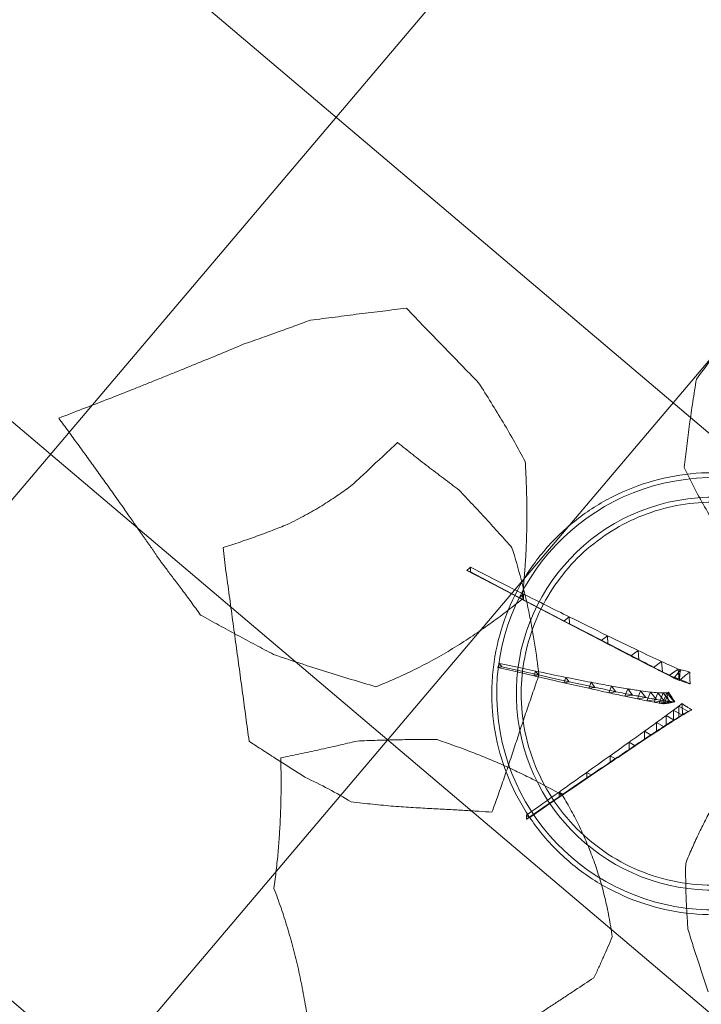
# Model space of a CAD drawing. Header units: millimetres. Extents: x 853417 to 929373, y -433185 to -369260.
# Tile 210 of 228: x 919704 to 920398, y -388933 to -387931. Entities that reach past the tile are written whole.
import ezdxf

# ---------------------------------------------------------------- set-up
doc = ezdxf.new("R2010")
doc.units = ezdxf.units.MM
doc.layers.add('I-FURN', color=7, linetype='Continuous', lineweight=9)
doc.layers.add('KOKO-FLOR-PATT', color=7, linetype='Continuous', lineweight=9)

# ---------------------------------------------------------------- blocks, each defined once
blk = doc.blocks.new('Furniture_Interior-Artwork-Decoration_Gotessons_Areca-Palm  - Default-V25-1 korrus_SA_kunstihanke plaan')
at = {"layer": 'I-FURN'}
for p, q in [((159.6, 90.9), (163.8, 92.8)), ((163.6, 88), (159.6, 90.9)), ((163.8, 92.8), (163.6, 88)), ((129.3, 73.5), (134.2, 75.8)), ((133.9, 70.2), (129.3, 73.5)), ((134.2, 75.8), (133.9, 70.2)), ((103.7, 58.8), (109.3, 61.5)), ((109.3, 61.5), (108.9, 55.1)), ((108.9, 55.1), (103.7, 58.8)), ((65.8, 37.5), (72.9, 40.9)), ((72.9, 40.9), (72.3, 32.9)), ((82.8, 47), (89.2, 50.1)), ((88.7, 42.9), (82.8, 47)), ((89.2, 50.1), (88.7, 42.9)), ((52, 29.9), (59.9, 33.7)), ((59.9, 33.7), (59.2, 24.9)), ((72.3, 32.9), (65.8, 37.5)), ((26.2, 16.3), (36.2, 21.1)), ((32.7, 19.6), (41.9, 24)), ((36.2, 21.1), (35.4, 10)), ((41.1, 24), (49.7, 28.1)), ((41.9, 24), (41.1, 13.7)), ((49, 18.6), (41.1, 24)), ((49.7, 28.1), (49, 18.6)), ((59.2, 24.9), (52, 29.9)), ((22.6, 14.6), (26.2, 16.3)), ((35.4, 10), (26.2, 16.3)), ((32.3, 19.2), (31.9, 19)), ((32.3, 19.2), (32.1, 16.6)), ((41.1, 13.7), (32.7, 19.6)), ((39, 5.4), (39.9, 5.3)), ((39.9, 5.3), (51.8, 6.2)), ((46.6, -4.5), (39.9, 5.3)), ((44, 4.6), (55.1, 5.4)), ((50.2, -4.6), (44, 4.6)), ((50, 6.5), (45.2, 6.2)), ((46.3, -1.1), (50, 6.5)), ((51.8, 6.2), (46.6, -4.5)), ((49.8, 3.4), (60.1, 4.1)), ((55.6, -5.2), (49.8, 3.4)), ((55.1, 5.4), (50.2, -4.6)), ((60.1, 4.1), (55.6, -5.2)), ((57.7, 1.5), (67.3, 2.2)), ((63.1, -6.5), (57.7, 1.5)), ((67.3, 2.2), (63.1, -6.5)), ((46.6, -4.5), (44.9, -4.8)), ((68.1, -1.2), (76.9, -0.5)), ((73.1, -8.5), (68.1, -1.2)), ((76.9, -0.5), (73.1, -8.5)), ((81.5, -4.8), (89.5, -4.2)), ((86, -11.5), (81.5, -4.8)), ((89.5, -4.2), (86, -11.5)), ((98.3, -9.5), (105.5, -8.9)), ((102.3, -15.6), (98.3, -9.5)), ((105.5, -8.9), (102.3, -15.6)), ((32.8, -16.1), (33, -16.2)), ((33, -16.2), (43, -21.7)), ((33.2, -27.7), (33, -16.2)), ((43, -21.7), (38.2, -18.8)), ((119.1, -15.5), (125.5, -15)), ((122.7, -20.9), (119.1, -15.5)), ((125.5, -15), (122.7, -20.9)), ((33.2, -27.7), (30.7, -26.5)), ((43, -21.7), (33.2, -27.7)), ((49.3, -26.1), (58.2, -31)), ((49.4, -36.5), (49.3, -26.1)), ((144.9, -23.1), (150.5, -22.6)), ((148, -27.9), (144.9, -23.1)), ((150.5, -22.6), (148, -27.9)), ((58.2, -31), (49.4, -36.5)), ((175.6, -32.4), (180.4, -32)), ((175.6, -32.4), (212.2, -43.6)), ((178.3, -36.6), (175.6, -32.4)), ((180.4, -32), (178.3, -36.6)), ((72.5, -40.3), (80.3, -44.6)), ((72.5, -49.6), (72.5, -40.3)), ((80.3, -44.6), (72.5, -49.6)), ((102.5, -67), (102.7, -58.9)), ((102.7, -58.9), (109.3, -62.5)), ((109.3, -62.5), (102.5, -67)), ((139.8, -89), (140.1, -82)), ((145.6, -85), (139.8, -89)), ((140.1, -82), (145.6, -85)), ((184.4, -115.7), (184.8, -109.8)), ((184.8, -109.8), (189.2, -112.2)), ((184.8, -109.8), (236.7, -142.3)), ((189.2, -112.2), (184.4, -115.7))]:
    blk.add_line(p, q, dxfattribs=at)
at = {"layer": 'I-FURN', "flags": 128}
for points in [[(159.6, 90.9), (177.5, 101.2), (195.3, 111.5)], [(198.7, 113.1), (181.2, 102.9), (163.8, 92.8)], [(195.3, 111.5), (196.2, 111.9), (197, 112.3), (197.9, 112.7), (198.7, 113.1)], [(198.6, 109), (197.8, 109.6), (197, 110.3), (196.1, 110.9), (195.3, 111.5)], [(198.7, 113.1), (198.7, 112.1), (198.7, 111), (198.6, 110), (198.6, 109)], [(129.3, 73.5), (144.5, 82.2), (159.6, 90.9)], [(163.8, 92.8), (149, 84.3), (134.2, 75.8)], [(25.1, 15.8), (24.5, 15.5), (23.9, 15.2), (23.3, 14.9), (22.6, 14.6)], [(30.4, 18.3), (29.1, 17.7), (27.7, 17), (26.4, 16.4), (25.1, 15.8)], [(27.7, 11.1), (27.9, 10.9), (28.1, 10.8), (28.3, 10.6), (28.5, 10.4)], [(28.5, 10.4), (29.4, 9.8), (30.2, 9.1), (31, 8.4), (31.8, 7.7)], [(30.7, 18.4), (30.6, 18.4), (30.5, 18.4), (30.5, 18.3), (30.4, 18.3)], [(31.9, 19), (31.6, 18.9), (31.3, 18.7), (31, 18.6), (30.7, 18.4)], [(31.8, 7.7), (31.9, 9), (32, 10.3), (32.1, 11.6), (32.1, 12.9)], [(32.1, 16.6), (32, 17.2), (32, 17.8), (31.9, 18.4), (31.9, 19)], [(32.1, 16), (32.1, 16.2), (32.1, 16.3), (32.1, 16.5), (32.1, 16.6)], [(32.1, 12.9), (32.1, 13.7), (32.1, 14.5), (32.1, 15.2), (32.1, 16)], [(39.1, 5.5), (39.1, 5.4), (39, 5.4), (39, 5.4), (39, 5.4)], [(39, 5.4), (40.5, 2.9), (41.9, 0.3), (43.4, -2.2), (44.9, -4.8)], [(45.2, 6.2), (43.7, 6), (42.1, 5.8), (40.6, 5.6), (39.1, 5.5)], [(46.3, -1.1), (46, 0.7), (45.7, 2.6), (45.5, 4.4), (45.2, 6.2)], [(44.9, -4.8), (44.9, -4.6), (45, -4.5), (45, -4.4), (45.1, -4.2)], [(45.1, -4.2), (45.4, -3.5), (45.7, -2.7), (46, -1.9), (46.3, -1.1)], [(22.1, -18.1), (22.1, -18.8), (22, -19.5), (22, -20.2), (22, -20.9)], [(22.1, -11.6), (27.5, -13.9), (33, -16.2)], [(23.8, -12.5), (23.4, -12.3), (22.9, -12), (22.5, -11.8), (22.1, -11.6)], [(26.5, -14), (25.9, -13.7), (25.2, -13.3), (24.5, -12.9), (23.8, -12.5)], [(31.6, -17), (30.3, -16.2), (29.1, -15.5), (27.8, -14.8), (26.5, -14)], [(26.5, -20.7), (27.8, -19.8), (29.1, -18.8), (30.3, -17.9), (31.6, -17)], [(32.8, -16.1), (32.5, -18.3), (32.1, -20.5), (31.7, -22.7), (31.3, -25)], [(43, -21.7), (39.2, -20.1), (35.4, -18.5), (31.6, -17)], [(32, -25.6), (33.6, -23.9), (35.1, -22.2), (36.7, -20.5), (38.2, -18.8)], [(38.2, -18.8), (36.9, -18.1), (35.5, -17.5), (34.2, -16.8), (32.8, -16.1)], [(33, -16.2), (35.5, -17.6), (38, -19), (40.5, -20.3), (43, -21.7)], [(33.2, -27.7), (33.1, -24.9), (33.1, -22), (33, -19.1), (33, -16.2)], [(21.7, -23.7), (22.9, -23), (24.1, -22.2), (25.3, -21.4), (26.5, -20.7)], [(22, -20.9), (21.9, -21.6), (21.8, -22.3), (21.8, -23), (21.7, -23.7)], [(31.3, -25), (31.2, -25.4), (31, -25.7), (30.9, -26.1), (30.7, -26.5)], [(30.7, -26.5), (31, -26.3), (31.4, -26.1), (31.7, -25.8), (32, -25.6)], [(43, -21.7), (40.5, -23.2), (38.1, -24.7), (35.6, -26.2), (33.2, -27.7)], [(144.9, -23.1), (160.3, -27.8), (175.6, -32.4)], [(180.4, -32), (165.5, -27.3), (150.5, -22.6)], [(214.3, -47.1), (196.3, -41.9), (178.3, -36.6)], [(216.2, -43.2), (198.3, -37.6), (180.4, -32)], [(212.2, -43.6), (213.2, -43.5), (214.2, -43.4), (215.2, -43.3), (216.2, -43.2)], [(214.3, -47.1), (213.8, -46.3), (213.2, -45.4), (212.7, -44.5), (212.2, -43.6)], [(216.2, -43.2), (215.7, -44.2), (215.2, -45.2), (214.8, -46.2), (214.3, -47.1)], [(102.7, -58.9), (121.4, -70.5), (140.1, -82)], [(145.6, -85), (127.5, -73.8), (109.3, -62.5)], [(140.1, -82), (162.5, -95.9), (184.8, -109.8)], [(189.2, -112.2), (167.4, -98.6), (145.6, -85)], [(236.2, -147), (210.3, -131.3), (184.4, -115.7)], [(240.1, -144), (214.6, -128.1), (189.2, -112.2)], [(236.2, -147), (236.4, -145.8), (236.5, -144.6), (236.6, -143.4), (236.7, -142.3)], [(240.1, -144), (239.1, -144.8), (238.1, -145.5), (237.2, -146.2), (236.2, -147)], [(236.7, -142.3), (237.6, -142.7), (238.4, -143.1), (239.2, -143.6), (240.1, -144)]]:
    blk.add_lwpolyline(points, dxfattribs=at)
at = {"layer": 'I-FURN'}
for points, knots in [([(460.6, 164), (458.6, 170.7), (454.8, 184.2), (450.7, 201.3), (447.7, 215.3), (445.6, 226), (443.7, 236.9), (442, 247.8), (440.5, 258.7), (438.7, 273.6), (436.8, 292.5), (435.3, 315.1), (434.6, 330.5), (434.3, 338.3)], [0, 0, 0, 0, 0.125, 0.25, 0.3125, 0.375, 0.4375, 0.5, 0.5625, 0.625, 0.75, 0.875, 1, 1, 1, 1]), ([(229.8, 328), (221.7, 323.4), (210, 316.8), (195, 308.4), (183.9, 302.2), (173.2, 296.3), (159.2, 288.5), (149.1, 282.9), (142.5, 279.3)], [0, 0, 0, 0, 0.25, 0.375, 0.5, 0.625, 0.75, 1, 1, 1, 1]), ([(120.7, 239.1), (121.2, 232.2), (122.4, 218.6), (125.1, 198.6), (128.2, 182.3), (131.2, 169.6), (133.6, 160.3), (136.3, 151.1), (140.2, 139.1), (145.5, 124.6), (152.5, 107.9), (157.7, 97), (160.4, 91.7)], [0, 0, 0, 0, 0.125, 0.25, 0.375, 0.4375, 0.5, 0.5625, 0.625, 0.75, 0.875, 1, 1, 1, 1]), ([(40.5, 170.2), (38.1, 165.3), (33.1, 155.7), (25.4, 141.5), (17.1, 127.7), (8.6, 114.2), (-0.2, 101.2), (-12.4, 84.3), (-21.9, 72.2), (-28.5, 64.1)], [0, 0, 0, 0, 0.125, 0.25, 0.375, 0.5, 0.625, 0.75, 1, 1, 1, 1]), ([(443.7, 31.8), (443.9, 36.6), (444.3, 43.8), (444.9, 53.8), (445.5, 61.4), (446.2, 69.2), (446.9, 77.2), (447.8, 85.4), (449.1, 96.4), (450.9, 110.3), (453.5, 127.5), (456.8, 145.4), (459.3, 157.7), (460.6, 164)], [0, 0, 0, 0, 0.125, 0.1875, 0.25, 0.3125, 0.375, 0.4375, 0.5, 0.625, 0.75, 0.875, 1, 1, 1, 1]), ([(233.4, 103.3), (230.8, 97.7), (225.7, 86.4), (218.3, 69.5), (212.3, 55.3), (207.5, 44), (204, 35.5), (200.5, 27.1), (195.7, 15.7), (189.7, 1.5), (182.5, -15.2), (177.6, -26.6), (175.1, -32.4)], [0, 0, 0, 0, 0.125, 0.25, 0.375, 0.4375, 0.5, 0.5625, 0.625, 0.75, 0.875, 1, 1, 1, 1]), ([(375.6, 81.9), (368, 83.4), (353.4, 86.2), (336, 89.2), (322.6, 91.2), (312.8, 92.6), (303.3, 93.8), (294.2, 95.1), (285.5, 96.2), (277, 97.3), (268.9, 98.3), (258.6, 99.7), (246.5, 101.4), (237.6, 102.7), (233.4, 103.3)], [0, 0, 0, 0, 0.125, 0.25, 0.3125, 0.375, 0.4375, 0.5, 0.5625, 0.625, 0.6875, 0.75, 0.875, 1, 1, 1, 1]), ([(160.4, 91.7), (170, 85.2), (184.4, 75.9), (204.4, 64.1), (219.7, 55.6), (235.3, 47.5), (256.4, 37.2), (272.5, 30.1), (283.5, 25.4)], [0, 0, 0, 0, 0.25, 0.375, 0.5, 0.625, 0.75, 1, 1, 1, 1]), ([(474.5, 12.6), (470, 16.1), (460.9, 23), (442.8, 36.7), (429.4, 46.7), (420.6, 53.3)], [0, 0, 0, 0, 0.25, 0.5, 1, 1, 1, 1]), ([(486, -186.1), (485.7, -178), (485.2, -165.8), (484.2, -149.4), (483.4, -137.1), (482.7, -124.5), (481.9, -111.5), (481.1, -98.6), (480.4, -85.9), (479.6, -73.5), (478.6, -57.1), (477.4, -36.7), (476, -12.1), (475, 4.4), (474.5, 12.6)], [0, 0, 0, 0, 0.125, 0.1875, 0.25, 0.3125, 0.375, 0.4375, 0.5, 0.5625, 0.625, 0.75, 0.875, 1, 1, 1, 1]), ([(175.1, -32.4), (175.5, -43.3), (176.5, -59.5), (178.5, -81.2), (181.1, -103), (185.5, -130.7), (190.1, -152.7), (192.7, -163.7)], [0, 0, 0, 0, 0.25, 0.375, 0.5, 0.75, 1, 1, 1, 1]), ([(11.6, -232), (8.6, -224.2), (2.5, -209.1), (-7.3, -187.6), (-16.2, -170.6), (-23.6, -157.6), (-29.4, -148.2), (-35.2, -139), (-43.3, -127.1), (-53.7, -112.9), (-66.6, -96.8), (-75.4, -86.5), (-80, -81.4)], [0, 0, 0, 0, 0.125, 0.25, 0.375, 0.4375, 0.5, 0.5625, 0.625, 0.75, 0.875, 1, 1, 1, 1]), ([(186.2, -110.5), (184.1, -121.9), (181.3, -138.7), (178.3, -161.4), (176.4, -178.6), (174.9, -196.2), (173.7, -214.1), (173, -232), (172.6, -244.1), (172.5, -250.2)], [0, 0, 0, 0, 0.25, 0.375, 0.5, 0.625, 0.75, 0.875, 1, 1, 1, 1]), ([(642.9, -330.1), (640, -325.4), (634.2, -316.1), (625.6, -302.1), (618.4, -290.6), (612.8, -281.3), (608.6, -274.5), (604.3, -267.4), (598.3, -257.6), (590.7, -245.1), (582.3, -231), (575.4, -219.2), (570.6, -210.9), (567.5, -205.7), (565.2, -202), (563.6, -199.2), (562.1, -196.9), (560.9, -194.9), (560, -193.3), (559, -191.7), (557.9, -189.7), (556.5, -187.3), (555, -184.6), (553.4, -181.9), (551.7, -178.9), (549.7, -175.7), (547.4, -172), (544.6, -167.7), (541.5, -162.8), (537, -155.9), (530.9, -146.4), (522.9, -133.6), (517.1, -124.2), (514.2, -119.3)], [0, 0, 0, 0, 0.05, 0.1, 0.15, 0.175, 0.2, 0.225, 0.25, 0.3, 0.35, 0.4, 0.45, 0.5, 0.525, 0.55, 0.575, 0.5875, 0.6, 0.6125, 0.625, 0.65, 0.675, 0.7, 0.725, 0.75, 0.775, 0.8, 0.825, 0.85, 0.9, 0.95, 1, 1, 1, 1]), ([(300.7, -279.3), (304.7, -276), (310.9, -270.9), (319.6, -264.1), (324, -260.7), (326.2, -259)], [0, 0, 0, 0, 0.5, 0.75, 1, 1, 1, 1]), ([(450, -390.9), (457.8, -388.2), (473.4, -383), (497, -375.4), (516.9, -369), (532.9, -363.9), (544.9, -360.1), (557, -356.3), (573.3, -351.2), (593.7, -344.9), (618.1, -337.6), (634.6, -332.6), (642.9, -330.1)], [0, 0, 0, 0, 0.125, 0.25, 0.375, 0.4375, 0.5, 0.5625, 0.625, 0.75, 0.875, 1, 1, 1, 1])]:
    blk.add_open_spline(points, degree=3, knots=knots, dxfattribs=at)
for points in [[(27.5, 302.2), (28.9, 296.6), (31.7, 285.6), (35.7, 269.5), (39.7, 253.1), (42.1, 242.4), (43.3, 237)], [(142.5, 279.3), (140.5, 275.9), (136.7, 269), (131.2, 258.9), (125.9, 248.9), (122.4, 242.4), (120.7, 239.1)], [(43.3, 237), (43.2, 231.3), (43.2, 219.8), (42.7, 202.8), (41.8, 186.2), (41, 175.5), (40.5, 170.2)], [(198.6, 109), (186.9, 102), (175.2, 95), (163.6, 88)], [(163.6, 88), (153.7, 82), (143.8, 76.1), (133.9, 70.2)], [(420.6, 53.3), (412.7, 57.8), (397.3, 67), (382.7, 76.8), (375.6, 81.9)], [(103.7, 58.8), (112.2, 63.7), (120.8, 68.6), (129.3, 73.5)], [(134.2, 75.8), (125.9, 71), (117.6, 66.3), (109.3, 61.5)], [(109.3, 61.5), (102.6, 57.7), (95.9, 53.9), (89.2, 50.1)], [(133.9, 70.2), (125.6, 65.1), (117.3, 60.1), (108.9, 55.1)], [(82.8, 47), (89.8, 51), (96.7, 54.9), (103.7, 58.8)], [(108.9, 55.1), (102.2, 51), (95.5, 47), (88.7, 42.9)], [(72.9, 40.9), (68.5, 38.5), (64.2, 36.1), (59.9, 33.7)], [(65.8, 37.5), (71.4, 40.7), (77.1, 43.9), (82.8, 47)], [(88.7, 42.9), (83.3, 39.6), (77.8, 36.2), (72.3, 32.9)], [(89.2, 50.1), (83.8, 47), (78.3, 43.9), (72.9, 40.9)], [(59.9, 33.7), (56.5, 31.8), (53.1, 30), (49.7, 28.1)], [(52, 29.9), (56.6, 32.4), (61.2, 35), (65.8, 37.5)], [(72.3, 32.9), (67.9, 30.3), (63.6, 27.6), (59.2, 24.9)], [(364.8, 20.7), (371.4, 21.7), (384.5, 23.7), (404.3, 26.7), (423.9, 29.5), (437.1, 31.1), (443.7, 31.8)], [(36.2, 21.1), (34.9, 20.5), (33.6, 19.8), (32.3, 19.2)], [(32.7, 19.6), (35.5, 21.1), (38.3, 22.5), (41.1, 24)], [(41.9, 24), (40, 23), (38.1, 22.1), (36.2, 21.1)], [(41.1, 24), (44.7, 26), (48.4, 28), (52, 29.9)], [(49.7, 28.1), (47.1, 26.7), (44.5, 25.4), (41.9, 24)], [(59.2, 24.9), (55.8, 22.8), (52.4, 20.7), (49, 18.6)], [(283.5, 25.4), (290.1, 24.8), (303.5, 23.7), (323.8, 22.5), (344.3, 21.5), (358, 20.9), (364.8, 20.7)], [(22.6, 14.6), (23.5, 14), (25.2, 12.8), (26.8, 11.7), (27.7, 11.1)], [(26.2, 16.3), (28.4, 17.4), (30.5, 18.5), (32.7, 19.6)], [(35.4, 10), (34.2, 9.3), (33, 8.5), (31.8, 7.7)], [(41.1, 13.7), (39.2, 12.5), (37.3, 11.3), (35.4, 10)], [(49, 18.6), (46.4, 17), (43.7, 15.3), (41.1, 13.7)], [(39.9, 5.3), (41.3, 5.1), (42.6, 4.9), (44, 4.6)], [(44, 4.6), (45.9, 4.2), (47.9, 3.8), (49.8, 3.4)], [(49.8, 3.4), (52.4, 2.8), (55.1, 2.1), (57.7, 1.5)], [(51.8, 6.2), (51.2, 6.3), (50.6, 6.4), (50, 6.5)], [(55.1, 5.4), (54, 5.7), (52.9, 5.9), (51.8, 6.2)], [(60.1, 4.1), (58.4, 4.6), (56.8, 5), (55.1, 5.4)], [(57.7, 1.5), (61.2, 0.6), (64.7, -0.3), (68.1, -1.2)], [(67.3, 2.2), (64.9, 2.8), (62.5, 3.5), (60.1, 4.1)], [(76.9, -0.5), (73.7, 0.4), (70.5, 1.3), (67.3, 2.2)], [(50.2, -4.6), (49, -4.6), (47.8, -4.5), (46.6, -4.5)], [(55.6, -5.2), (53.8, -5), (52, -4.8), (50.2, -4.6)], [(63.1, -6.5), (60.6, -6), (58.1, -5.6), (55.6, -5.2)], [(73.1, -8.5), (69.7, -7.8), (66.4, -7.1), (63.1, -6.5)], [(68.1, -1.2), (72.6, -2.4), (77, -3.6), (81.5, -4.8)], [(86, -11.5), (81.7, -10.5), (77.4, -9.5), (73.1, -8.5)], [(89.5, -4.2), (85.3, -2.9), (81.1, -1.7), (76.9, -0.5)], [(81.5, -4.8), (87.1, -6.3), (92.7, -7.9), (98.3, -9.5)], [(105.5, -8.9), (100.2, -7.3), (94.8, -5.7), (89.5, -4.2)], [(98.3, -9.5), (105.2, -11.5), (112.2, -13.5), (119.1, -15.5)], [(125.5, -15), (118.9, -13), (112.2, -10.9), (105.5, -8.9)], [(22.1, -11.6), (22.1, -12.7), (22.1, -14.8), (22.1, -17), (22.1, -18.1)], [(33, -16.2), (38.4, -19.5), (43.9, -22.8), (49.3, -26.1)], [(102.3, -15.6), (96.9, -14.2), (91.4, -12.8), (86, -11.5)], [(122.7, -20.9), (115.9, -19.2), (109.1, -17.4), (102.3, -15.6)], [(119.1, -15.5), (127.7, -18), (136.3, -20.6), (144.9, -23.1)], [(150.5, -22.6), (142.2, -20.1), (133.8, -17.5), (125.5, -15)], [(33.2, -27.7), (29.3, -26.4), (25.5, -25.1), (21.7, -23.7)], [(49.4, -36.5), (44, -33.6), (38.6, -30.7), (33.2, -27.7)], [(58.2, -31), (53.1, -27.9), (48.1, -24.8), (43, -21.7)], [(49.3, -26.1), (57, -30.9), (64.8, -35.6), (72.5, -40.3)], [(148, -27.9), (139.5, -25.6), (131.1, -23.3), (122.7, -20.9)], [(178.3, -36.6), (168.2, -33.7), (158.1, -30.8), (148, -27.9)], [(72.5, -49.6), (64.8, -45.2), (57.1, -40.9), (49.4, -36.5)], [(80.3, -44.6), (72.9, -40.1), (65.6, -35.6), (58.2, -31)], [(341.5, -32.9), (334.1, -35.3), (319.4, -40.2), (298.3, -48.3), (277.8, -57.3), (258.2, -66.9), (239.2, -77.2), (221, -88), (203.4, -99), (191.9, -106.7), (186.2, -110.5)], [(442.9, -73.7), (434.2, -69.9), (417, -62.6), (391.3, -52.2), (366.1, -42.3), (349.6, -36), (341.5, -32.9)], [(72.5, -40.3), (82.5, -46.5), (92.6, -52.7), (102.7, -58.9)], [(102.5, -67), (92.5, -61.2), (82.5, -55.4), (72.5, -49.6)], [(109.3, -62.5), (99.7, -56.6), (90, -50.6), (80.3, -44.6)], [(139.8, -89), (127.4, -81.7), (114.9, -74.3), (102.5, -67)], [(514.2, -119.3), (508.1, -115.3), (496.1, -107.5), (478.5, -96.2), (460.6, -84.7), (448.8, -77.3), (442.9, -73.7)], [(184.4, -115.7), (169.5, -106.8), (154.7, -97.9), (139.8, -89)], [(192.7, -163.7), (196.5, -168.9), (204.5, -179.2), (216.7, -194.8), (229.2, -210.5), (237.6, -221), (241.8, -226.2)], [(419.1, -204.5), (424.2, -202.9), (434.6, -199.7), (451, -194.9), (468.2, -190.3), (480, -187.5), (486, -186.1)], [(351.8, -238.5), (356.5, -235.5), (366.3, -229.7), (382.4, -220.9), (399.9, -212.4), (412.5, -207.1), (419.1, -204.5)], [(241.8, -226.2), (246.8, -230.6), (256.8, -239.4), (271.7, -252.5), (286.4, -265.8), (295.9, -274.7), (300.7, -279.3)], [(-7.6, -320.6), (-5.8, -313), (-2.2, -297.8), (2.8, -275.4), (7.4, -253.3), (10.2, -239), (11.6, -232)], [(326.2, -259), (330.2, -255.6), (338.4, -248.8), (347.2, -242), (351.8, -238.5)], [(172.5, -250.2), (175.5, -257.1), (181.8, -270.8), (191.9, -291.7), (202.6, -312.6), (210, -326.6), (213.8, -333.6)], [(-71.3, -392.3), (-65.9, -386.2), (-55.1, -374.2), (-39, -356.1), (-23.3, -338.4), (-12.8, -326.6), (-7.6, -320.6)], [(213.8, -333.6), (219.3, -340.3), (230.4, -353.6), (247.4, -373.9), (264.4, -394.3), (275.7, -408.1), (281.4, -415.1)], [(379.8, -410.2), (385.6, -408.6), (397.1, -405.3), (414.6, -400.4), (432.2, -395.6), (444, -392.4), (450, -390.9)], [(281.4, -415.1), (289.4, -414.6), (305.3, -413.8), (329.9, -412.9), (354.5, -411.3), (371.3, -410.6), (379.8, -410.2)]]:
    blk.add_open_spline(points, degree=3, dxfattribs=at)
blk = doc.blocks.new('Furniture_Other_Gotessons_Plant-Pot - Default-V26-1 korrus_SA_kunstihanke plaan')
at = {"layer": 'I-FURN'}
for radius, start, end in [(220, 90, 270), (220, 270, 90), (200, 90, 270), (200, 270, 90)]:
    blk.add_arc((0, 0), radius, start, end, dxfattribs=at)
for points, knots in [([(0, 225), (-14.7, 225), (-44.1, 222.1), (-86.6, 209.2), (-125.8, 188.3), (-160.1, 160.1), (-188.3, 125.8), (-209.2, 86.6), (-220, 51.2), (-224.3, 22), (-225.7, -7.3), (-222.1, -44.2), (-209.2, -86.6), (-188.3, -125.8), (-160.1, -160.1), (-125.8, -188.3), (-86.6, -209.2), (-44.2, -222.1), (-14.7, -225), (0, -225)], [0, 0, 0, 0, 0.0625, 0.125, 0.1875, 0.25, 0.3125, 0.375, 0.4375, 0.46875, 0.5, 0.5625, 0.625, 0.6875, 0.75, 0.8125, 0.875, 0.9375, 1, 1, 1, 1]), ([(0, -225), (14.7, -225), (44.1, -222.1), (86.6, -209.2), (125.8, -188.3), (160.1, -160.1), (188.3, -125.8), (209.2, -86.6), (220, -51.2), (224.3, -22), (225.7, 7.3), (222.1, 44.2), (209.2, 86.6), (188.3, 125.8), (160.1, 160.1), (125.8, 188.3), (86.6, 209.2), (44.2, 222.1), (14.7, 225), (0, 225)], [0, 0, 0, 0, 0.0625, 0.125, 0.1875, 0.25, 0.3125, 0.375, 0.4375, 0.46875, 0.5, 0.5625, 0.625, 0.6875, 0.75, 0.8125, 0.875, 0.9375, 1, 1, 1, 1]), ([(0, 195), (-23.8, 195), (-71.4, 186.2), (-133.4, 148.2), (-170.3, 100.1), (-188, 55.7), (-195.4, 18.7), (-195.4, -20.4), (-186.8, -60.7), (-170.1, -98.2), (-146, -131.4), (-115.5, -158.9), (-79.9, -179.5), (-40.8, -192.1), (-13.6, -195), (0, -195)], [-1, -1, -1, -1, -0.883333, -0.766667, -0.65, -0.591667, -0.533333, -0.466667, -0.4, -0.333333, -0.266667, -0.2, -0.133333, -0.066667, 0, 0, 0, 0]), ([(0, -195), (23.8, -195), (71.4, -186.2), (133.4, -148.2), (170.3, -100.1), (188, -55.7), (195.4, -18.7), (195.4, 20.4), (186.8, 60.7), (170.1, 98.2), (146, 131.4), (115.5, 158.9), (79.9, 179.5), (40.8, 192.1), (13.6, 195), (0, 195)], [-1, -1, -1, -1, -0.883333, -0.766667, -0.65, -0.591667, -0.533333, -0.466667, -0.4, -0.333333, -0.266667, -0.2, -0.133333, -0.066667, 0, 0, 0, 0])]:
    blk.add_open_spline(points, degree=3, knots=knots, dxfattribs=at)

msp = doc.modelspace()

# ---------------------------------------------------------------- hatches: boundary and pattern name
at = {"layer": 'KOKO-FLOR-PATT', "true_color": 0x800000}
h = msp.add_hatch(dxfattribs=at)
h.set_pattern_fill('FP_62', color=16, style=0, pattern_type=2)
h.set_pattern_definition([(319.731, (918309.3, -386575.77), (290.87, 343.36), []), (49.731, (918309.3, -386575.77), (-343.36, 290.87), [])])
h.paths.add_polyline_path([(918523.4, -390401.5), (919733.8, -390289.3), (919738.6, -390268.9), (919723.1, -390268.2), (919895.9, -389519.3), (920603.3, -389452.7), (920572, -389434.3), (920544.6, -389398.2), (920536.4, -389372.1), (920536.4, -389335.8), (920553.7, -389293.8), (920572, -389273.6), (920545.7, -389256.9), (920521.4, -389223.3), (920514.6, -389200), (920515.7, -389167.3), (920523.2, -389142.4), (920546.3, -389112.2), (920566.5, -389098.7), (921027.2, -389035.4), (920809.4, -386557.8), (920799.5, -386558.7), (920713.7, -385582.5), (920723.5, -385580.7), (920571.7, -383875.8), (920563.7, -383876.5), (920499.8, -383149.4), (919369, -383253.1), (919043.3, -382569.1), (919061.3, -382560.5), (919057.7, -382552.9), (918918.6, -382566.9), (918918.6, -382579.4), (917988.2, -382659.2), (917987.1, -382651), (917825.3, -382666.1), (917823.6, -382675.8), (917840.9, -382678.9), (917711.3, -383395.1), (915586.7, -383592), (915633.9, -384162.7), (916025.6, -384130.3), (916091.6, -384927.5), (916133.4, -384924.1), (916330.9, -387316.1), (916330.9, -387316.2), (916330.9, -387316.2), (916429.9, -388512.3), (916388.5, -388515.8), (916452.9, -389313), (916062.8, -389345.8), (916106.7, -389875.8), (916146.6, -389872), (916141.6, -389821.1), (916146.4, -389796.8), (916153.6, -389871.3), (918205.3, -389678.3), (918521.5, -390397.3)], flags=0)
h.paths.add_polyline_path([(919662.8, -387305.3), (919607.2, -386749.3), (920058.7, -386704.1), (920114.4, -387260.1), (919666.9, -387304.9)], flags=0)
h.paths.add_polyline_path([(919376.2, -384766.6), (919328.6, -384209.8), (919780.8, -384171.1), (919828.3, -384727.9), (919547.7, -384751.9)], flags=0)

# ---------------------------------------------------------------- block references
at = {"layer": 'I-FURN', "rotation": 184.3365958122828}
for name in ['Furniture_Interior-Artwork-Decoration_Gotessons_Areca-Palm  - Default-V25-1 korrus_SA_kunstihanke plaan', 'Furniture_Other_Gotessons_Plant-Pot - Default-V26-1 korrus_SA_kunstihanke plaan']:
    msp.add_blockref(name, (920410.1, -388616.9), dxfattribs=at)

doc.saveas('drawing.dxf')
